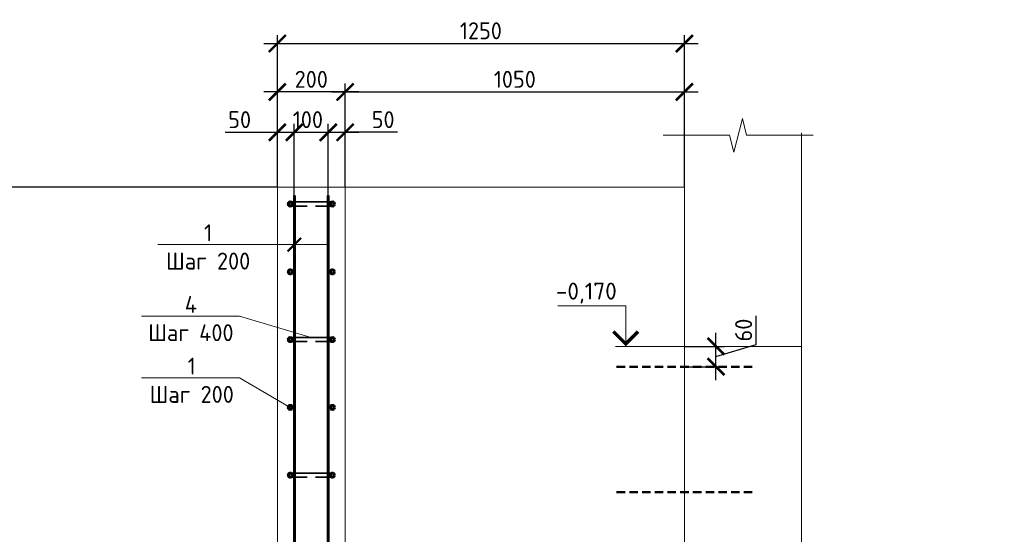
# Model space of a CAD drawing. Header units: millimetres. Extents: x 130535 to 1380046, y -52734 to 121434.
# Tile 60 of 64: x 749881 to 764394, y 5448 to 13041. Entities that reach past the tile are written whole.
import ezdxf
from ezdxf import colors
from ezdxf.entities.mleader import LeaderData, LeaderLine
from ezdxf.math import Vec2, Vec3

# ---------------------------------------------------------------- set-up
doc = ezdxf.new("R2010")
doc.units = ezdxf.units.MM
doc.linetypes.add('DASHED2', pattern=[0.375, 0.25, -0.125])
doc.layers.get('DEFPOINTS').update_dxf_attribs({"color": 1, "lineweight": 0})
for name, color, linetype, lineweight in [('Основная 0.35', 200, 'Continuous', 35), ('Основная 0.60', 142, 'Continuous', 60), ('РАЗМЕРЫ', 1, 'Continuous', 9), ('Разрез жилая часть$0$Отметки', 1, 'Continuous', 20), ('Символы 0.20', 1, 'Continuous', 20), ('Тонкая', 81, 'Continuous', 20), ('Тонкая 0.20', 30, 'Continuous', 20)]:
    doc.layers.add(name, color=color, linetype=linetype, lineweight=lineweight)
doc.styles.add('GOST-2.304_Type-B', font='GOST Common.ttf')
doc.styles.add('ГОСТ', font='isocpeur.ttf')
doc.dimstyles.new('СПДС', dxfattribs={"dimscale": 100, "dimtxt": 2.5, "dimasz": 2.5, "dimexe": 1.25, "dimexo": 0, "dimtad": 1, "dimdec": 0, "dimtxsty": 'GOST-2.304_Type-B', "dimblk": 'ARCHTICK', "dimcen": 2.5, "dimdle": 2, "dimadec": 0, "dimazin": 2, "dimtfac": 0.75, "dimtdec": 0, "dimtmove": 1, "dimatfit": 3, "dimfxl": 1, "dimtolj": 1, "dimarcsym": 1})

# ---------------------------------------------------------------- blocks, each defined once
blk = doc.blocks.new('_None')
blk = doc.blocks.new('_ArchTick')
at = {"color": 0, "linetype": 'ByBlock', "const_width": 0.15}
blk.add_lwpolyline([(-0.5, -0.5), (0.5, 0.5)], dxfattribs=at)
blk = doc.blocks.new('*D526')
at = {"layer": 'DEFPOINTS', "color": 0, "linetype": 'Continuous', "lineweight": 0, "transparency": 16777216}
for p in [(753929, 11379), (753679, 10571), (753929, 10446)]:
    blk.add_point(p, dxfattribs=at)
at = {"layer": 'РАЗМЕРЫ', "color": 0, "linetype": 'Continuous', "lineweight": -2, "transparency": 16777216}
for p, q in [((753679, 10571), (753679, 11504)), ((753929, 10446), (753929, 11504)), ((752910, 11379), (753679, 11379)), ((753479, 11379), (754129, 11379))]:
    blk.add_line(p, q, dxfattribs=at)
at = {"layer": 'РАЗМЕРЫ', "color": 0, "linetype": 'Continuous', "lineweight": -2, "transparency": 16777216, "xscale": 250, "yscale": 250, "zscale": 250, "rotation": 180}
blk.add_blockref('_ArchTick', (753679, 11379), dxfattribs=at)
at = {"layer": 'РАЗМЕРЫ', "color": 0, "linetype": 'Continuous', "lineweight": -2, "transparency": 16777216, "xscale": 250, "yscale": 250, "zscale": 250}
blk.add_blockref('_ArchTick', (753929, 11379), dxfattribs=at)
at = {"layer": 'РАЗМЕРЫ', "color": 0, "linetype": 'Continuous', "lineweight": 0, "transparency": 16777216, "insert": (753123, 11566), "char_height": 250, "attachment_point": 5, "style": 'GOST-2.304_Type-B'}
blk.add_mtext('\\A1;50', dxfattribs=at)
blk = doc.blocks.new('*D527')
at = {"layer": 'DEFPOINTS', "color": 0, "linetype": 'Continuous', "lineweight": 0, "transparency": 16777216}
for p in [(754429, 11379), (753929, 10446), (754429, 10446)]:
    blk.add_point(p, dxfattribs=at)
at = {"layer": 'РАЗМЕРЫ', "color": 0, "linetype": 'Continuous', "lineweight": -2, "transparency": 16777216}
for p, q in [((753929, 10446), (753929, 11504)), ((754429, 10446), (754429, 11504)), ((753729, 11379), (754629, 11379))]:
    blk.add_line(p, q, dxfattribs=at)
at = {"layer": 'РАЗМЕРЫ', "color": 0, "linetype": 'Continuous', "lineweight": -2, "transparency": 16777216, "xscale": 250, "yscale": 250, "zscale": 250, "rotation": 180}
blk.add_blockref('_ArchTick', (753929, 11379), dxfattribs=at)
at = {"layer": 'РАЗМЕРЫ', "color": 0, "linetype": 'Continuous', "lineweight": -2, "transparency": 16777216, "xscale": 250, "yscale": 250, "zscale": 250}
blk.add_blockref('_ArchTick', (754429, 11379), dxfattribs=at)
at = {"layer": 'РАЗМЕРЫ', "color": 0, "linetype": 'Continuous', "lineweight": 0, "transparency": 16777216, "insert": (754129, 11566), "char_height": 250, "attachment_point": 5, "style": 'GOST-2.304_Type-B'}
blk.add_mtext('\\A1;100', dxfattribs=at)
blk = doc.blocks.new('*D528')
at = {"layer": 'DEFPOINTS', "color": 0, "linetype": 'Continuous', "lineweight": 0, "transparency": 16777216}
for p in [(754679, 11379), (754679, 10571), (754429, 10446)]:
    blk.add_point(p, dxfattribs=at)
at = {"layer": 'РАЗМЕРЫ', "color": 0, "linetype": 'Continuous', "lineweight": -2, "transparency": 16777216}
for p, q in [((754429, 10446), (754429, 11504)), ((754679, 10571), (754679, 11504)), ((754229, 11379), (754879, 11379)), ((755450, 11379), (754679, 11379))]:
    blk.add_line(p, q, dxfattribs=at)
at = {"layer": 'РАЗМЕРЫ', "color": 0, "linetype": 'Continuous', "lineweight": -2, "transparency": 16777216, "xscale": 250, "yscale": 250, "zscale": 250, "rotation": 180}
blk.add_blockref('_ArchTick', (754429, 11379), dxfattribs=at)
at = {"layer": 'РАЗМЕРЫ', "color": 0, "linetype": 'Continuous', "lineweight": -2, "transparency": 16777216, "xscale": 250, "yscale": 250, "zscale": 250}
blk.add_blockref('_ArchTick', (754679, 11379), dxfattribs=at)
at = {"layer": 'РАЗМЕРЫ', "color": 0, "linetype": 'Continuous', "lineweight": 0, "transparency": 16777216, "insert": (755238, 11566), "char_height": 250, "attachment_point": 5, "style": 'GOST-2.304_Type-B'}
blk.add_mtext('\\A1;50', dxfattribs=at)
blk = doc.blocks.new('*D533')
at = {"layer": 'DEFPOINTS', "color": 0, "linetype": 'Continuous', "lineweight": 0, "transparency": 16777216}
for p in [(753679, 11974), (753679, 10571), (754679, 10571)]:
    blk.add_point(p, dxfattribs=at)
at = {"layer": 'РАЗМЕРЫ', "color": 0, "linetype": 'Continuous', "lineweight": -2, "transparency": 16777216}
for p, q in [((753679, 10571), (753679, 12099)), ((754679, 10571), (754679, 12099)), ((754879, 11974), (753479, 11974))]:
    blk.add_line(p, q, dxfattribs=at)
at = {"layer": 'РАЗМЕРЫ', "color": 0, "linetype": 'Continuous', "lineweight": -2, "transparency": 16777216, "xscale": 250, "yscale": 250, "zscale": 250, "rotation": 180}
blk.add_blockref('_ArchTick', (753679, 11974), dxfattribs=at)
at = {"layer": 'РАЗМЕРЫ', "color": 0, "linetype": 'Continuous', "lineweight": -2, "transparency": 16777216, "xscale": 250, "yscale": 250, "zscale": 250}
blk.add_blockref('_ArchTick', (754679, 11974), dxfattribs=at)
at = {"layer": 'РАЗМЕРЫ', "color": 0, "linetype": 'Continuous', "lineweight": 0, "transparency": 16777216, "insert": (754179, 12161), "char_height": 250, "attachment_point": 5, "style": 'GOST-2.304_Type-B'}
blk.add_mtext('\\A1;200', dxfattribs=at)
blk = doc.blocks.new('*D534')
at = {"layer": 'DEFPOINTS', "color": 0, "linetype": 'Continuous', "lineweight": 0, "transparency": 16777216}
for p in [(759679, 11974), (754679, 10571), (759679, 10571)]:
    blk.add_point(p, dxfattribs=at)
at = {"layer": 'РАЗМЕРЫ', "color": 0, "linetype": 'Continuous', "lineweight": -2, "transparency": 16777216}
for p, q in [((754679, 10571), (754679, 12099)), ((759679, 10571), (759679, 12099)), ((754479, 11974), (759879, 11974))]:
    blk.add_line(p, q, dxfattribs=at)
at = {"layer": 'РАЗМЕРЫ', "color": 0, "linetype": 'Continuous', "lineweight": -2, "transparency": 16777216, "xscale": 250, "yscale": 250, "zscale": 250, "rotation": 180}
blk.add_blockref('_ArchTick', (754679, 11974), dxfattribs=at)
at = {"layer": 'РАЗМЕРЫ', "color": 0, "linetype": 'Continuous', "lineweight": -2, "transparency": 16777216, "xscale": 250, "yscale": 250, "zscale": 250}
blk.add_blockref('_ArchTick', (759679, 11974), dxfattribs=at)
at = {"layer": 'РАЗМЕРЫ', "color": 0, "linetype": 'Continuous', "lineweight": 0, "transparency": 16777216, "insert": (757179, 12161), "char_height": 250, "attachment_point": 5, "style": 'GOST-2.304_Type-B'}
blk.add_mtext('\\A1;1050', dxfattribs=at)
blk = doc.blocks.new('*D535')
at = {"layer": 'DEFPOINTS', "color": 0, "linetype": 'Continuous', "lineweight": 0, "transparency": 16777216}
for p in [(749310, 10571), (753679, 10571), (749561, -929)]:
    blk.add_point(p, dxfattribs=at)
at = {"layer": 'РАЗМЕРЫ', "color": 0, "linetype": 'Continuous', "lineweight": -2, "transparency": 16777216}
for p, q in [((749310, -1129), (749310, 10771)), ((753679, 10571), (749185, 10571)), ((749561, -929), (749185, -929))]:
    blk.add_line(p, q, dxfattribs=at)
at = {"layer": 'РАЗМЕРЫ', "color": 0, "linetype": 'Continuous', "lineweight": -2, "transparency": 16777216, "xscale": 250, "yscale": 250, "zscale": 250}
for p, rotation in [((749310, 10571), 90), ((749310, -929), 270)]:
    blk.add_blockref('_ArchTick', p, dxfattribs=dict(at, rotation=rotation))
at = {"layer": 'РАЗМЕРЫ', "color": 0, "linetype": 'Continuous', "lineweight": 0, "transparency": 16777216, "insert": (749122, 4821), "char_height": 250, "attachment_point": 5, "rotation": 90, "style": 'GOST-2.304_Type-B'}
blk.add_mtext('\\A1;2300', dxfattribs=at)
blk = doc.blocks.new('*D537')
at = {"layer": 'DEFPOINTS', "color": 0, "linetype": 'Continuous', "lineweight": 0, "transparency": 16777216}
for p in [(759679, 12689), (753679, 10571), (759679, 10571)]:
    blk.add_point(p, dxfattribs=at)
at = {"layer": 'РАЗМЕРЫ', "color": 0, "linetype": 'Continuous', "lineweight": -2, "transparency": 16777216}
for p, q in [((753679, 10571), (753679, 12814)), ((759679, 10571), (759679, 12814)), ((753479, 12689), (759879, 12689))]:
    blk.add_line(p, q, dxfattribs=at)
at = {"layer": 'РАЗМЕРЫ', "color": 0, "linetype": 'Continuous', "lineweight": -2, "transparency": 16777216, "xscale": 250, "yscale": 250, "zscale": 250, "rotation": 180}
blk.add_blockref('_ArchTick', (753679, 12689), dxfattribs=at)
at = {"layer": 'РАЗМЕРЫ', "color": 0, "linetype": 'Continuous', "lineweight": -2, "transparency": 16777216, "xscale": 250, "yscale": 250, "zscale": 250}
blk.add_blockref('_ArchTick', (759679, 12689), dxfattribs=at)
at = {"layer": 'РАЗМЕРЫ', "color": 0, "linetype": 'Continuous', "lineweight": 0, "transparency": 16777216, "insert": (756679, 12877), "char_height": 250, "attachment_point": 5, "style": 'GOST-2.304_Type-B'}
blk.add_mtext('\\A1;1250', dxfattribs=at)
blk = doc.blocks.new('*D571')
at = {"layer": 'DEFPOINTS', "color": 0, "linetype": 'Continuous', "lineweight": 0, "transparency": 16777216}
for p in [(759679, 8221), (760144, 8221), (759679, 7921)]:
    blk.add_point(p, dxfattribs=at)
at = {"layer": 'РАЗМЕРЫ', "color": 0, "linetype": 'Continuous', "lineweight": -2, "transparency": 16777216}
for p, q in [((760738, 8249), (760738, 8674)), ((760144, 7721), (760144, 8421)), ((759679, 8221), (760269, 8221)), ((760144, 8071), (760738, 8249)), ((759679, 7921), (760269, 7921))]:
    blk.add_line(p, q, dxfattribs=at)
at = {"layer": 'РАЗМЕРЫ', "color": 0, "linetype": 'Continuous', "lineweight": -2, "transparency": 16777216, "xscale": 250, "yscale": 250, "zscale": 250}
for p, rotation in [((760144, 8221), 90), ((760144, 7921), 270)]:
    blk.add_blockref('_ArchTick', p, dxfattribs=dict(at, rotation=rotation))
at = {"layer": 'РАЗМЕРЫ', "color": 0, "linetype": 'Continuous', "lineweight": 0, "transparency": 16777216, "insert": (760551, 8462), "char_height": 250, "attachment_point": 5, "rotation": 90, "style": 'GOST-2.304_Type-B'}
blk.add_mtext('\\A1;60', dxfattribs=at)

msp = doc.modelspace()

# ---------------------------------------------------------------- linework, layer by layer
at = {"linetype": 'DASHED2', "lineweight": 50, "ltscale": 500}
for p, q in [((760679.5, 7920.6), (758679.5, 7920.6)), ((760679.5, 6071.3), (758679.5, 6071.3))]:
    msp.add_line(p, q, dxfattribs=at)
at = {"linetype": 'ByBlock', "lineweight": 20, "ltscale": 0.5}
msp.add_lwpolyline([(761406.3, 11373.7), (761406.3, 4448.7), (761906.3, 4323.7), (760906.3, 4073.7), (761406.3, 3948.7), (761406.3, -3276.3)], dxfattribs=at)
at = {"layer": 'Основная 0.35'}
for p, q in [((753869.5, 10351.2), (754489.5, 10351.2)), ((753869.5, 10291.2), (754119.5, 10291.2)), ((754489.5, 10291.2), (754239.5, 10291.2)), ((753869.5, 8351.2), (754489.5, 8351.2)), ((753869.5, 8291.2), (754119.5, 8291.2)), ((754489.5, 8291.2), (754239.5, 8291.2)), ((753869.5, 6351.2), (754489.5, 6351.2)), ((753869.5, 6291.2), (754119.5, 6291.2)), ((754489.5, 6291.2), (754239.5, 6291.2))]:
    msp.add_line(p, q, dxfattribs=at)
for centre, start, end in [((753869.5, 10321.2), 90, 270), ((754489.5, 10321.2), 270, 90), ((753869.5, 6321.2), 90, 270), ((754489.5, 6321.2), 270, 90)]:
    msp.add_arc(centre, 30, start, end, dxfattribs=at)
at = {"layer": 'Основная 0.60'}
for p, q in [((753929.5, -903.8), (753929.5, 10446.2)), ((754429.5, -903.8), (754429.5, 10446.2))]:
    msp.add_line(p, q, dxfattribs=at)
for centre in [(753869.5, 10321.2), (754489.5, 10321.2), (753869.5, 9321.2), (754489.5, 9321.2), (753869.5, 8321.2), (754489.5, 8321.2), (753869.5, 7321.2), (754489.5, 7321.2), (753869.5, 6321.2), (754489.5, 6321.2)]:
    msp.add_circle(centre, 30, dxfattribs=at)
at = {"layer": 'РАЗМЕРЫ', "linetype": 'Continuous', "lineweight": 0}
msp.add_line((759679.5, 8221.2), (761406.3, 8221.2), dxfattribs=at)
at = {"layer": 'Символы 0.20', "color": 1, "linetype": 'Continuous', "lineweight": 20, "ltscale": 100}
for p, q in [((758813.4, 8821.2), (757813.4, 8821.2)), ((759679.5, 8221.2), (758813.4, 8221.2))]:
    msp.add_line(p, q, dxfattribs=at)
at = {"layer": 'Символы 0.20', "color": 1, "linetype": 'Continuous', "lineweight": 20, "ltscale": 10000}
msp.add_line((758663.4, 8221.2), (758963.4, 8221.2), dxfattribs=at)
msp.add_lwpolyline([(758813.4, 8221.2), (758813.4, 8821.2)], dxfattribs=at)
at = {"layer": 'Символы 0.20', "color": 1, "linetype": 'Continuous', "lineweight": 20, "ltscale": 10000, "const_width": 50}
msp.add_lwpolyline([(758995.7, 8438.9), (758813.4, 8256.6), (758631.1, 8438.9)], dxfattribs=at)
at = {"layer": 'Тонкая'}
msp.add_lwpolyline([(761575.1, 11335), (761425.1, 11335), (760595.6, 11335), (760533.1, 11585), (760408.1, 11085), (760345.6, 11335), (759516, 11335), (759366, 11335)], dxfattribs=at)
at = {"layer": 'Тонкая 0.20'}
for p, q in [((759679.5, 11123.7), (759679.5, -2817.4)), ((754679.5, 10571.2), (753679.5, 10571.2)), ((753679.5, 10571.2), (753679.5, -903.8)), ((754679.5, -903.8), (754679.5, 10571.2)), ((754679.5, 10571.2), (759679.5, 10571.2))]:
    msp.add_line(p, q, dxfattribs=at)

# ---------------------------------------------------------------- texts
at = {"layer": 'Разрез жилая часть$0$Отметки', "linetype": 'Continuous', "lineweight": 25, "ltscale": 100, "style": 'ГОСТ'}
msp.add_text('-0,170', height=250, dxfattribs=at).set_placement((757783.4, 8911.2))

# ---------------------------------------------------------------- dimensions: what is measured, and where the dimension line sits
at = {"layer": 'РАЗМЕРЫ', "color": 3, "linetype": 'Continuous', "lineweight": 0}
for base, p1, text, picture, middle in [((759679.5, 12689), (753679.5, 10571.2), '1250', '*D537', (756679.5, 12876.5)), ((759679.5, 11973.7), (754679.5, 10571.2), '1050', '*D534', (757179.5, 12161.2))]:
    dim = msp.add_linear_dim(base=base, p1=p1, p2=(759679.5, 10571.2), angle=180, text=text, dimstyle='СПДС', override={"dimlfac": 0.2}, dxfattribs=at)
    dim.commit()
    dim.dimension.update_dxf_attribs({"geometry": picture, "text_midpoint": middle})
for base, p1, p2, angle, picture, middle in [((753679.5, 11973.7), (754679.5, 10571.2), (753679.5, 10571.2), 180, '*D533', (754179.5, 12161.2)), ((749309.7, 10571.2), (749560.6, -928.8), (753679.5, 10571.2), 90, '*D535', (749122.2, 4821.2)), ((760144.4, 8221.2), (759679.5, 7920.6), (759679.5, 8221.2), 90, '*D571', (760550.6, 8311.5))]:
    dim = msp.add_linear_dim(base=base, p1=p1, p2=p2, angle=angle, dimstyle='СПДС', override={"dimlfac": 0.2}, dxfattribs=at)
    dim.commit()
    dim.dimension.update_dxf_attribs({"geometry": picture, "text_midpoint": middle})
for base, p1, p2, picture, middle in [((753929.5, 11378.8), (753679.5, 10571.2), (753929.5, 10446.2), '*D526', (753122.8, 11348.8)), ((754429.5, 11378.8), (753929.5, 10446.2), (754429.5, 10446.2), '*D527', (754129.5, 11378.8)), ((754679.5, 11378.8), (754429.5, 10446.2), (754679.5, 10571.2), '*D528', (755237.7, 11347.8))]:
    dim = msp.add_linear_dim(base=base, p1=p1, p2=p2, angle=0, dimstyle='СПДС', override={"dimlfac": 0.2}, dxfattribs=at)
    dim.commit()
    dim.dimension.update_dxf_attribs({"geometry": picture, "text_midpoint": middle, "dimtype": 160})

# ---------------------------------------------------------------- leaders
at = {"layer": 'Символы 0.20', "ltscale": 100}
ml = msp.add_multileader_mtext('Standard', dxfattribs=at)
ml.set_content('Труба Тр\\Pниз трубы на 50 мм выше верха плиты', color=256, style='ГОСТ')
ml.set_leader_properties(color=256, linetype='ByLayer', lineweight=-1)
ml.set_arrow_properties(name='NONE')
ml.build(insert=Vec2(0, 0))
ml.multileader.update_dxf_attribs({"text_left_attachment_type": 6, "text_right_attachment_type": 6, "dogleg_length": 2.5, "arrow_head_size": 45, "scale": 100})
ctx = ml.context
ctx.base_point, ctx.scale, ctx.char_height, ctx.arrow_head_size, ctx.landing_gap_size, ctx.plane_origin = Vec3(569521.5, 12390.6), 100, 300, 45, 22.5, Vec3(579228, 9080.1)
ctx.left_attachment, ctx.right_attachment = 6, 6
notes = []
notes.append((ctx, [(0, (1, 1, 0), (569271.5, 12390.6), (1, 0), 250, [(0, [(569736.8, 10495.1)], 0, [])])]))
ctx.mtext.insert, ctx.mtext.width, ctx.mtext.flow_direction = Vec3(569544, 12780.6), 3780.751, 5
ml = msp.add_multileader_mtext('Standard', dxfattribs=at)
ml.set_content('Труба Тр\\Pниз трубы на 50 мм выше верха плиты', color=256, style='ГОСТ')
ml.set_leader_properties(color=256, linetype='ByLayer', lineweight=-1)
ml.set_arrow_properties(name='NONE')
ml.build(insert=Vec2(0, 0))
ml.multileader.update_dxf_attribs({"text_left_attachment_type": 6, "text_right_attachment_type": 6, "dogleg_length": 2.5, "arrow_head_size": 45, "scale": 100})
ctx = ml.context
ctx.base_point, ctx.scale, ctx.char_height, ctx.arrow_head_size, ctx.landing_gap_size, ctx.plane_origin = Vec3(633182.2, 12390.6), 100, 300, 45, 22.5, Vec3(642888.8, 9080.1)
ctx.left_attachment, ctx.right_attachment = 6, 6
notes.append((ctx, [(0, (1, 1, 0), (632932.2, 12390.6), (1, 0), 250, [(0, [(633397.6, 10495.1)], 0, [])])]))
ctx.mtext.insert, ctx.mtext.width, ctx.mtext.flow_direction = Vec3(633204.7, 12780.6), 3780.751, 5
ml = msp.add_multileader_mtext('Standard', dxfattribs=at)
ml.set_content('Труба Тр\\Pниз трубы на 50 мм выше верха плиты', color=256, style='ГОСТ')
ml.set_leader_properties(color=256, linetype='ByLayer', lineweight=-1)
ml.set_arrow_properties(name='NONE')
ml.build(insert=Vec2(0, 0))
ml.multileader.update_dxf_attribs({"text_left_attachment_type": 6, "text_right_attachment_type": 6, "dogleg_length": 2.5, "arrow_head_size": 45, "scale": 100})
ctx = ml.context
ctx.base_point, ctx.scale, ctx.char_height, ctx.arrow_head_size, ctx.landing_gap_size, ctx.plane_origin = Vec3(697883.9, 12390.6), 100, 300, 45, 22.5, Vec3(707590.4, 9080.1)
ctx.left_attachment, ctx.right_attachment = 6, 6
notes.append((ctx, [(0, (1, 1, 0), (697633.9, 12390.6), (1, 0), 250, [(0, [(698099.2, 10495.1)], 0, [])])]))
ctx.mtext.insert, ctx.mtext.width, ctx.mtext.flow_direction = Vec3(697906.4, 12780.6), 3780.751, 5
ml = msp.add_multileader_mtext('Standard', dxfattribs=at)
ml.set_content('Труба Тр\\Pниз трубы на 50 мм выше верха плиты', color=256, style='ГОСТ')
ml.set_leader_properties(color=256, linetype='ByLayer', lineweight=-1)
ml.set_arrow_properties(name='NONE')
ml.build(insert=Vec2(0, 0))
ml.multileader.update_dxf_attribs({"text_left_attachment_type": 6, "text_right_attachment_type": 6, "dogleg_length": 2.5, "arrow_head_size": 45, "scale": 100})
ctx = ml.context
ctx.base_point, ctx.scale, ctx.char_height, ctx.arrow_head_size, ctx.landing_gap_size, ctx.plane_origin = Vec3(501440.4, 12197.9), 100, 300, 45, 22.5, Vec3(511146.9, 8887.5)
ctx.left_attachment, ctx.right_attachment = 6, 6
notes.append((ctx, [(1, (1, 1, 0), (505500.4, 12197.9), (-1, 0), 250, [(0, [(506139.9, 10557.6)], 0, [])])]))
ctx.mtext.insert, ctx.mtext.width, ctx.mtext.flow_direction = Vec3(501462.9, 12587.9), 3780.751, 5
ml = msp.add_multileader_mtext('Standard', dxfattribs=at)
ml.set_content('Труба Тр\\Pниз трубы в уровне верха плиты', color=256, style='ГОСТ')
ml.set_leader_properties(color=256, linetype='ByLayer', lineweight=-1)
ml.set_arrow_properties(name='NONE')
ml.build(insert=Vec2(0, 0))
ml.multileader.update_dxf_attribs({"text_left_attachment_type": 6, "text_right_attachment_type": 6, "dogleg_length": 2.5, "arrow_head_size": 45, "scale": 100})
ctx = ml.context
ctx.base_point, ctx.scale, ctx.char_height, ctx.arrow_head_size, ctx.landing_gap_size, ctx.plane_origin = Vec3(439775.3, 9734), 100, 300, 45, 22.5, Vec3(433878.8, 6423.5)
ctx.left_attachment, ctx.right_attachment = 6, 6
notes.append((ctx, [(1, (1, 1, 0), (439525.3, 9734), (1, 0), 250, [(0, [(438885.9, 8093.7)], 0, [])])]))
ctx.mtext.insert, ctx.mtext.width, ctx.mtext.flow_direction = Vec3(439797.8, 10124), 6576.024, 5
at = {"layer": 'Символы 0.20'}
ml = msp.add_multileader_mtext('Standard', dxfattribs=at)
ml.set_content('1\\PШаг 200', color=256, style='GOST-2.304_Type-B')
ml.set_leader_properties(color=256, linetype='ByLayer', lineweight=-1)
ml.set_arrow_properties(name='ARCHTICK')
ml.build(insert=Vec2(0, 0))
ml.multileader.update_dxf_attribs({"text_left_attachment_type": 6, "text_right_attachment_type": 6, "dogleg_length": 1, "arrow_head_size": 200, "scale": 20})
ctx = ml.context
ctx.base_point, ctx.scale, ctx.char_height, ctx.arrow_head_size, ctx.landing_gap_size, ctx.plane_origin = Vec3(752057, 9721.5), 20, 250, 200, 9, Vec3(756929.5, 10021.5)
ctx.left_attachment, ctx.right_attachment, ctx.text_align_type = 6, 6, 1
notes.append((ctx, [(1, (1, 1, 0), (753360.6, 9721.5), (-1, 0), 100, [(1, [(753929.5, 9721.5), (754429.5, 9721.5)], 0, [])])]))
ctx.mtext.insert, ctx.mtext.alignment, ctx.mtext.flow_direction = Vec3(752658.8, 10021.5), 2, 5
at = {"layer": 'Символы 0.20', "ltscale": 100}
ml = msp.add_multileader_mtext('Standard', dxfattribs=at)
ml.set_content('Труба Тр\\Pниз трубы в уровне верха плиты', color=256, style='ГОСТ')
ml.set_leader_properties(color=256, linetype='ByLayer', lineweight=-1)
ml.set_arrow_properties(name='NONE')
ml.build(insert=Vec2(0, 0))
ml.multileader.update_dxf_attribs({"text_left_attachment_type": 6, "text_right_attachment_type": 6, "dogleg_length": 2.5, "arrow_head_size": 45, "scale": 100})
ctx = ml.context
ctx.base_point, ctx.scale, ctx.char_height, ctx.arrow_head_size, ctx.landing_gap_size, ctx.plane_origin = Vec3(374236, 9404.1), 100, 300, 45, 22.5, Vec3(368339.5, 6093.6)
ctx.left_attachment, ctx.right_attachment = 6, 6
notes.append((ctx, [(1, (1, 1, 0), (373986, 9404.1), (1, 0), 250, [(0, [(373346.6, 7763.7)], 0, [])])]))
ctx.mtext.insert, ctx.mtext.width, ctx.mtext.flow_direction = Vec3(374258.5, 9794.1), 6442.783, 5
ml = msp.add_multileader_mtext('Standard', dxfattribs=at)
ml.set_content('Щебень фр.20-40', color=256, style='ГОСТ')
ml.set_leader_properties(color=256, linetype='ByLayer', lineweight=-1)
ml.set_arrow_properties(name='NONE')
ml.build(insert=Vec2(0, 0))
ml.multileader.update_dxf_attribs({"text_left_attachment_type": 6, "text_right_attachment_type": 6, "dogleg_length": 2.5, "arrow_head_size": 45, "scale": 100})
ctx = ml.context
ctx.base_point, ctx.scale, ctx.char_height, ctx.arrow_head_size, ctx.landing_gap_size, ctx.plane_origin = Vec3(573727.1, 8341.3), 100, 300, 45, 22.5, Vec3(567830.5, 5030.9)
ctx.left_attachment, ctx.right_attachment = 6, 6
notes.append((ctx, [(1, (1, 1, 0), (573477.1, 8341.3), (1, 0), 250, [(0, [(571726, 9767.8)], 0, [])])]))
ctx.mtext.insert, ctx.mtext.width, ctx.mtext.flow_direction = Vec3(573749.6, 8731.3), 2129.129, 5
ml = msp.add_multileader_mtext('Standard', dxfattribs=at)
ml.set_content('Щебень фр.20-40', color=256, style='ГОСТ')
ml.set_leader_properties(color=256, linetype='ByLayer', lineweight=-1)
ml.set_arrow_properties(name='NONE')
ml.build(insert=Vec2(0, 0))
ml.multileader.update_dxf_attribs({"text_left_attachment_type": 6, "text_right_attachment_type": 6, "dogleg_length": 2.5, "arrow_head_size": 45, "scale": 100})
ctx = ml.context
ctx.base_point, ctx.scale, ctx.char_height, ctx.arrow_head_size, ctx.landing_gap_size, ctx.plane_origin = Vec3(637387.8, 8341.3), 100, 300, 45, 22.5, Vec3(631491.3, 5030.9)
ctx.left_attachment, ctx.right_attachment = 6, 6
notes.append((ctx, [(1, (1, 1, 0), (637137.8, 8341.3), (1, 0), 250, [(0, [(635386.8, 9767.8)], 0, [])])]))
ctx.mtext.insert, ctx.mtext.width, ctx.mtext.flow_direction = Vec3(637410.3, 8731.3), 2129.129, 5
ml = msp.add_multileader_mtext('Standard', dxfattribs=at)
ml.set_content('Щебень фр.20-40', color=256, style='ГОСТ')
ml.set_leader_properties(color=256, linetype='ByLayer', lineweight=-1)
ml.set_arrow_properties(name='NONE')
ml.build(insert=Vec2(0, 0))
ml.multileader.update_dxf_attribs({"text_left_attachment_type": 6, "text_right_attachment_type": 6, "dogleg_length": 2.5, "arrow_head_size": 45, "scale": 100})
ctx = ml.context
ctx.base_point, ctx.scale, ctx.char_height, ctx.arrow_head_size, ctx.landing_gap_size, ctx.plane_origin = Vec3(702089.5, 8341.3), 100, 300, 45, 22.5, Vec3(696192.9, 5030.9)
ctx.left_attachment, ctx.right_attachment = 6, 6
notes.append((ctx, [(1, (1, 1, 0), (701839.5, 8341.3), (1, 0), 250, [(0, [(700088.4, 9767.8)], 0, [])])]))
ctx.mtext.insert, ctx.mtext.width, ctx.mtext.flow_direction = Vec3(702112, 8731.3), 2129.129, 5
at = {"layer": 'Символы 0.20'}
ml = msp.add_multileader_mtext('Standard', dxfattribs=at)
ml.set_content('4\\PШаг 400', color=256, style='GOST-2.304_Type-B')
ml.set_leader_properties(color=256, linetype='ByLayer', lineweight=-1)
ml.set_arrow_properties(name='NONE')
ml.build(insert=Vec2(0, 0))
ml.multileader.update_dxf_attribs({"text_left_attachment_type": 6, "text_right_attachment_type": 6, "dogleg_length": 1, "arrow_head_size": 18, "scale": 20})
ctx = ml.context
ctx.base_point, ctx.scale, ctx.char_height, ctx.arrow_head_size, ctx.landing_gap_size, ctx.plane_origin = Vec3(751790.2, 8664.8), 20, 250, 18, 9, Vec3(756869.5, 4911.4)
ctx.left_attachment, ctx.right_attachment, ctx.text_align_type = 6, 6, 1
notes.append((ctx, [(0, (1, 1, 0), (753118.8, 8664.8), (-1, 0), 100, [(0, [(754179.5, 8351.2)], 0, [])])]))
ctx.mtext.insert, ctx.mtext.alignment, ctx.mtext.flow_direction = Vec3(752404.5, 8964.8), 2, 5
ml = msp.add_multileader_mtext('Standard', dxfattribs=at)
ml.set_content('1\\PШаг 200', color=256, style='GOST-2.304_Type-B')
ml.set_leader_properties(color=256, linetype='ByLayer', lineweight=-1)
ml.set_arrow_properties(name='NONE')
ml.build(insert=Vec2(0, 0))
ml.multileader.update_dxf_attribs({"text_left_attachment_type": 6, "text_right_attachment_type": 6, "dogleg_length": 1, "arrow_head_size": 18, "scale": 20})
ctx = ml.context
ctx.base_point, ctx.scale, ctx.char_height, ctx.arrow_head_size, ctx.landing_gap_size, ctx.plane_origin = Vec3(751815.2, 7754.6), 20, 250, 18, 9, Vec3(756869.5, 7621.2)
ctx.left_attachment, ctx.right_attachment, ctx.text_align_type = 6, 6, 1
notes.append((ctx, [(0, (1, 1, 0), (753118.8, 7754.6), (-1, 0), 100, [(0, [(753869.5, 7321.2)], 0, [])])]))
ctx.mtext.insert, ctx.mtext.alignment, ctx.mtext.flow_direction = Vec3(752417, 8054.6), 2, 5
for ctx, leaders in notes:
    for number, flags, end, landing, length, lines in leaders:
        leader = LeaderData()
        leader.index, (leader.has_last_leader_line, leader.has_dogleg_vector, leader.attachment_direction) = number, flags
        leader.last_leader_point, leader.dogleg_vector, leader.dogleg_length = Vec3(end), Vec3(landing), length
        for number, points, colour, breaks in lines:
            line = LeaderLine()
            line.index, line.vertices, line.color, line.breaks = number, Vec3.list(points), colors.encode_raw_color(colour), breaks
            leader.lines.append(line)
        ctx.leaders.append(leader)

doc.saveas('drawing.dxf')
